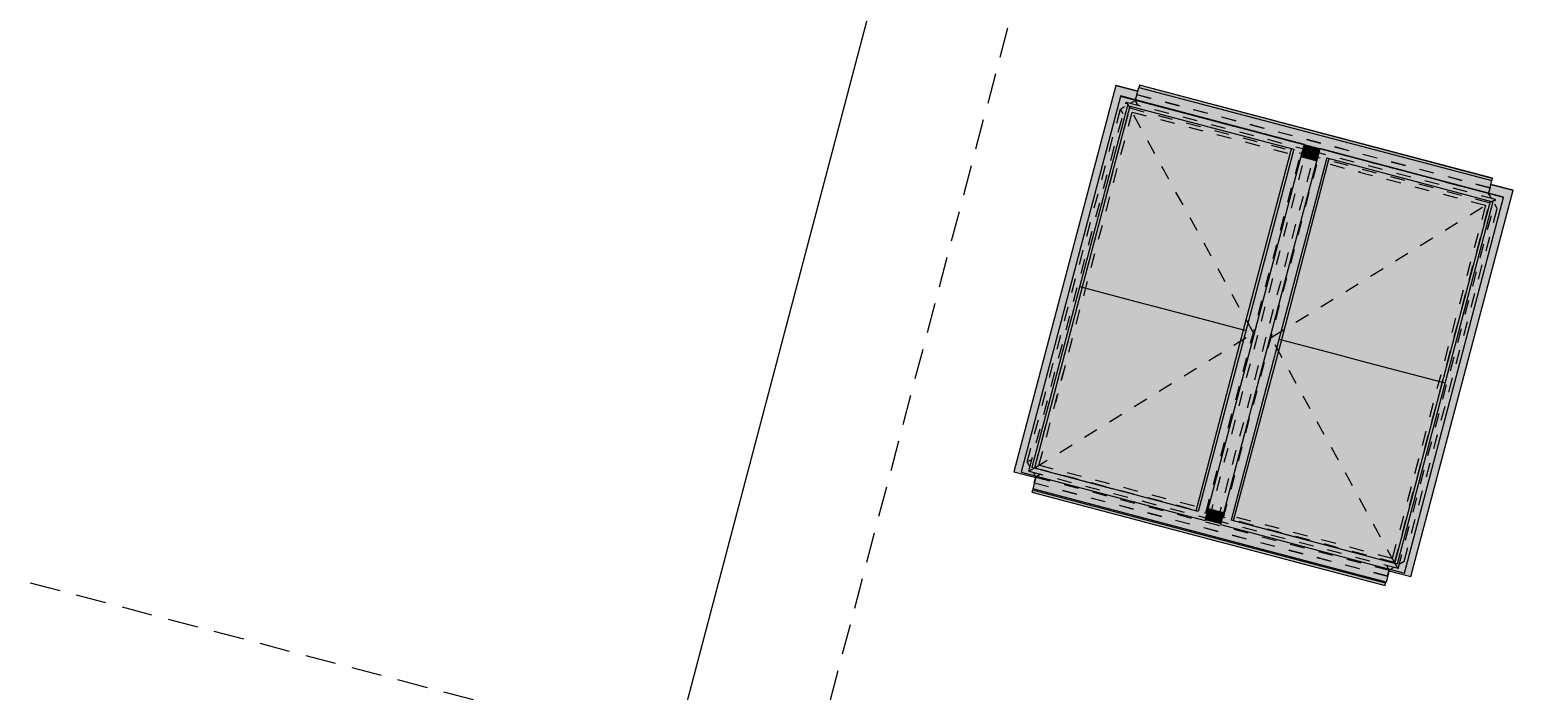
# Model space of a CAD drawing. Header units: millimetres. Extents: x -176817 to 18864955, y -12996033 to 201123.
# Tile 47 of 256: x 61328 to 73707, y 34259 to 39686. Entities that reach past the tile are written whole.
import ezdxf
from ezdxf.enums import TextEntityAlignment as Align

# ---------------------------------------------------------------- set-up
doc = ezdxf.new("R2010")
doc.units = ezdxf.units.MM
doc.header["$MEASUREMENT"] = 0
doc.linetypes.add('Przerywana', pattern=[240, 120, -120])
doc.linetypes.add('Przerywana długa', pattern=[390, 250, -140])
for name, color, linetype in [('213-A Wymiarowanie wewnętrzne', 7, 'Continuous'), ('232-A Klapy oddymiające', 7, 'Continuous'), ('232-A Klapy oddymiające podkład', 7, 'Continuous'), ('410-K Osie', 7, 'Continuous')]:
    doc.layers.add(name, color=color, linetype=linetype)
doc.styles.add('STYL_AUTOMATYCZNY_4', font='arial.ttf')
doc.styles.add('STYL_AUTOMATYCZNY_8', font='ARIALN.TTF')
doc.dimstyles.new('STYL_AUTOMATYCZNY__3', dxfattribs={"dimtxt": 64.999998, "dimasz": 47.5, "dimexe": 0.18, "dimexo": 0.0625, "dimgap": 0, "dimtad": 1, "dimdec": 1, "dimlfac": 0.1, "dimzin": 0, "dimdsep": 46, "dimtxsty": 'STYL_AUTOMATYCZNY_4', "dimblk": 'ARROWHEAD_11', "dimblk1": 'ARROWHEAD_11', "dimblk2": 'ARROWHEAD_11', "dimcen": 0.09, "dimclrd": 30, "dimclre": 30, "dimclrt": 30, "dimazin": 0, "dimtfac": 1, "dimtdec": 4, "dimtmove": 0, "dimatfit": 3, "dimfxl": 0, "dimtolj": 1, "dimtzin": 0, "dimarcsym": 0})

# ---------------------------------------------------------------- blocks, each defined once
blk = doc.blocks.new('Klapa mcr_PROLIGHT_DVP[245]_2', base_point=(71453, 37215))
at = {"layer": '232-A Klapy oddymiające', "linetype": 'Continuous', "lineweight": 0, "true_color": 0xffffff}
for points in [[(70316, 39136), (70241, 39232), (69403, 36058), (69722, 37030), (69840, 37477), (70280, 39145)], [(69465, 36056), (70337, 39067), (70279, 39142)], [(70241, 39232), (70420, 39176), (70422, 39184)], [(70403, 39113), (70420, 39176), (70241, 39232), (70316, 39136)], [(70241, 39232), (70422, 39184), (70422, 39184), (70241, 39232)], [(70279, 39142), (71789, 38743), (70280, 39145)], [(70337, 39067), (71702, 38707), (70279, 39142)], [(71702, 38707), (71789, 38743), (70279, 39142)], [(71789, 38743), (71790, 38747), (70280, 39145)], [(73111, 38508), (70430, 39215), (70403, 39113), (70745, 39023)], [(70430, 39215), (73335, 38468), (70435, 39233)], [(70430, 39215), (73330, 38450), (73335, 38468)], [(70435, 39233), (73335, 38469), (70435, 39234)], [(73335, 38468), (73335, 38469), (70435, 39233)], [(69552, 36092), (70337, 39067), (69465, 36056)], [(69965, 37575), (70358, 39062), (70356, 39062), (70226, 38646), (69945, 37580)], [(69965, 37575), (70406, 37458), (70368, 39059), (70358, 39062)], [(70226, 38646), (70356, 39062), (70337, 39067)], [(70406, 37458), (71016, 38888), (70368, 39059)], [(71917, 38714), (73303, 38348), (73330, 38450), (73111, 38508), (70745, 39023), (71790, 38747), (71789, 38746), (71916, 38713)], [(71021, 38887), (71016, 38888), (70406, 37458), (70627, 37399)], [(70627, 37399), (70847, 37341), (71027, 38885), (71021, 38887)], [(70847, 37341), (71289, 37225), (71037, 38883), (71027, 38885)], [(71289, 37225), (71685, 38712), (71037, 38883)], [(71789, 38745), (71916, 38712), (71916, 38713), (71789, 38746)], [(71789, 38743), (70917, 35732), (70974, 35658)], [(71789, 38743), (71702, 38707), (70917, 35732), (71026, 36112)], [(71974, 38636), (71916, 38710), (71101, 35624)], [(71189, 35661), (71974, 38636), (71101, 35624)], [(71213, 36561), (71680, 37818), (71891, 38618), (71764, 38652)], [(71702, 38707), (71685, 38712), (71289, 37225), (71431, 37682)], [(71602, 37143), (71990, 38631), (71988, 38632), (71880, 38282), (71581, 37148)], [(72042, 37026), (72000, 38629), (71990, 38631), (71602, 37143)], [(71892, 38620), (71765, 38654), (71764, 38652), (71891, 38618)], [(71892, 38621), (71896, 38634), (71819, 38655), (71769, 38668), (71765, 38654)], [(71892, 38620), (71892, 38620), (71765, 38654), (71765, 38654)], [(71892, 38620), (71765, 38654), (71765, 38654), (71892, 38620)], [(71892, 38620), (71765, 38654), (71765, 38654), (71892, 38620)], [(71892, 38620), (71892, 38621), (71765, 38654), (71765, 38654)], [(71896, 38635), (71904, 38667), (71777, 38698), (71769, 38668)], [(71912, 38697), (71785, 38730), (71777, 38698), (71904, 38667)], [(71912, 38698), (71913, 38699), (71786, 38732), (71785, 38731)], [(71912, 38697), (71912, 38698), (71785, 38731), (71785, 38730)], [(71913, 38699), (71916, 38712), (71789, 38745), (71786, 38733), (71796, 38729)], [(71796, 38729), (71786, 38733), (71786, 38732)], [(71896, 38634), (71896, 38635), (71819, 38655)], [(71988, 38632), (71978, 38635), (71974, 38636), (71880, 38282)], [(71916, 38710), (73425, 38312), (71917, 38714)], [(71974, 38636), (73338, 38276), (71916, 38710)], [(73425, 38312), (71916, 38710), (73338, 38276)], [(73425, 38312), (73426, 38315), (71917, 38714)], [(72042, 37026), (72648, 38458), (72000, 38629)], [(72263, 36968), (72654, 38456), (72648, 38458), (72042, 37026)], [(72263, 36968), (72484, 36909), (72659, 38455), (72654, 38456)], [(72484, 36909), (72925, 36794), (72670, 38452), (72659, 38455)], [(72925, 36794), (73318, 38281), (72670, 38452)], [(73390, 38325), (73503, 38371), (73322, 38419), (73303, 38348)], [(73503, 38372), (73322, 38419), (73322, 38419), (73503, 38371)], [(72611, 35226), (73425, 38312), (72553, 35300)], [(72553, 35300), (73425, 38312), (73338, 38276)], [(72619, 35257), (72665, 35198), (73503, 38371), (73184, 37400), (72993, 36673)], [(73067, 37250), (73338, 38276), (73318, 38281), (72925, 36794)], [(73503, 38371), (73390, 38325), (73426, 38315), (73184, 37400)], [(71128, 35724), (71680, 37818), (71213, 36561), (71001, 35757)], [(71309, 37220), (71431, 37682), (71289, 37225)], [(69552, 36092), (69573, 36087), (69965, 37575), (69824, 37122)], [(70221, 35916), (69965, 37575), (69573, 36087), (69603, 36079)], [(69965, 37575), (69945, 37580), (69824, 37122)], [(70221, 35916), (70231, 35913), (70406, 37458), (69965, 37575)], [(70236, 35912), (70627, 37399), (70406, 37458), (70231, 35913)], [(70242, 35910), (70847, 37341), (70627, 37399), (70236, 35912)], [(70890, 35739), (70847, 37341), (70242, 35910)], [(70900, 35737), (71289, 37225), (70847, 37341), (70890, 35739)], [(71010, 36086), (71309, 37220), (71289, 37225), (70900, 35737), (70902, 35736)], [(71602, 37143), (71459, 36686), (71189, 35661), (71205, 35656)], [(71224, 35651), (71853, 35485), (71602, 37143), (71205, 35656)], [(71602, 37143), (71581, 37148), (71459, 36686)], [(71863, 35482), (72042, 37026), (71602, 37143), (71853, 35485)], [(72946, 36788), (73067, 37250), (72925, 36794)], [(69580, 36491), (69722, 37030), (69403, 36058), (69473, 36087)], [(72263, 36968), (72042, 37026), (71863, 35482), (71869, 35481)], [(71874, 35480), (72484, 36909), (72263, 36968), (71869, 35481)], [(72522, 35309), (72484, 36909), (71874, 35480)], [(72532, 35306), (72925, 36794), (72484, 36909), (72522, 35309)], [(72665, 35726), (72946, 36788), (72925, 36794), (72532, 35306), (72534, 35306)], [(69585, 36011), (69588, 36024), (69465, 36056), (69473, 36087), (69403, 36058)], [(69465, 36056), (70974, 35658), (69552, 36092)], [(69552, 36092), (70974, 35658), (70917, 35732)], [(70917, 35732), (69552, 36092), (69552, 36092)], [(69560, 35917), (72460, 35152), (70051, 35902), (69588, 36024)], [(70917, 35732), (70900, 35737), (70890, 35739), (70231, 35913), (70221, 35916), (69564, 36089), (69603, 36079), (70917, 35732)], [(71010, 36086), (70902, 35736), (70917, 35732)], [(69553, 35890), (72452, 35125), (69557, 35908)], [(69557, 35908), (72457, 35142), (69560, 35917)], [(72457, 35142), (69557, 35908), (72452, 35125)], [(72457, 35142), (72460, 35152), (69560, 35917)], [(72488, 35259), (71101, 35624), (71103, 35631), (70976, 35664), (70974, 35658), (70051, 35902), (72460, 35152)], [(71103, 35632), (71106, 35643), (70979, 35676), (70976, 35665)], [(71103, 35631), (71103, 35632), (70976, 35665), (70976, 35664)], [(71106, 35643), (71114, 35673), (70988, 35709), (70979, 35676)], [(71114, 35673), (71123, 35705), (70996, 35739), (70988, 35709)], [(71123, 35705), (71126, 35718), (70999, 35752), (70996, 35739), (71080, 35716)], [(71123, 35705), (71123, 35705), (70996, 35739), (70996, 35739)], [(71123, 35705), (70996, 35739), (70996, 35739), (71123, 35705)], [(71080, 35716), (70996, 35739), (70996, 35739)], [(71127, 35720), (71000, 35754), (70999, 35752), (71126, 35718)], [(70999, 35752), (71126, 35718), (71126, 35718), (70999, 35752)], [(71127, 35720), (71128, 35724), (71001, 35757), (71000, 35754)], [(71101, 35624), (72611, 35226), (71189, 35661)], [(72611, 35226), (72553, 35300), (71189, 35661)], [(72541, 35304), (72502, 35314), (71189, 35661), (71189, 35661)], [(72553, 35301), (72532, 35306), (72522, 35309), (71863, 35482), (71853, 35485), (71193, 35660), (72553, 35300)], [(72553, 35301), (72665, 35726), (72534, 35306)], [(72484, 35245), (72665, 35198), (72486, 35253)], [(72665, 35198), (72619, 35257), (72611, 35226), (72488, 35259), (72486, 35253)]]:
    blk.add_hatch(color=7, dxfattribs=at).paths.add_polyline_path(points)
at = {"layer": '232-A Klapy oddymiające', "color": 7, "linetype": 'Continuous', "lineweight": 0}
for p, q in [((70241, 39232), (69403, 36058)), ((70279, 39142), (69465, 36056)), ((70241, 39232), (70422, 39184)), ((70241, 39232), (70241, 39232)), ((70422, 39184), (70241, 39232)), ((70280, 39145), (70279, 39142)), ((71789, 38743), (70279, 39142)), ((71790, 38747), (70280, 39145)), ((70403, 39113), (70430, 39215)), ((70435, 39233), (70430, 39215)), ((70430, 39215), (73330, 38450)), ((73335, 38469), (70435, 39234)), ((70435, 39234), (70435, 39233)), ((73335, 38468), (70435, 39233)), ((70337, 39067), (69552, 36092)), ((70358, 39062), (69965, 37575)), ((70337, 39067), (71702, 38707)), ((71789, 38743), (71790, 38747)), ((71702, 38707), (70917, 35732)), ((70974, 35658), (71789, 38743)), ((71916, 38710), (71101, 35624)), ((71974, 38636), (71189, 35661)), ((71289, 37225), (71685, 38712)), ((71990, 38631), (71602, 37143)), ((71764, 38652), (71891, 38618)), ((71765, 38654), (71892, 38620)), ((71892, 38620), (71765, 38654)), ((71765, 38654), (71892, 38621)), ((71769, 38668), (71896, 38635)), ((71912, 38697), (71785, 38730)), ((71916, 38712), (71789, 38745)), ((71917, 38714), (71916, 38710)), ((73425, 38312), (71916, 38710)), ((73426, 38315), (71917, 38714)), ((71974, 38636), (73338, 38276)), ((73303, 38348), (73330, 38450)), ((73322, 38419), (73503, 38371)), ((73503, 38372), (73322, 38419)), ((73330, 38450), (73335, 38468)), ((73335, 38468), (73335, 38469)), ((73338, 38276), (72553, 35300)), ((72611, 35226), (73425, 38312)), ((72665, 35198), (73503, 38371)), ((72925, 36794), (73318, 38281)), ((73425, 38312), (73426, 38315)), ((73503, 38371), (73503, 38372)), ((69965, 37575), (69573, 36087)), ((69945, 37580), (69965, 37575)), ((69965, 37575), (70406, 37458)), ((70406, 37458), (70627, 37399)), ((70627, 37399), (70847, 37341)), ((70847, 37341), (71289, 37225)), ((70900, 35737), (71289, 37225)), ((71602, 37143), (71205, 35656)), ((71289, 37225), (71309, 37220)), ((71581, 37148), (71602, 37143)), ((71602, 37143), (72042, 37026)), ((72042, 37026), (72263, 36968)), ((72263, 36968), (72484, 36909)), ((72484, 36909), (72925, 36794)), ((72532, 35306), (72925, 36794)), ((72925, 36794), (72946, 36788)), ((69403, 36058), (69585, 36011)), ((69465, 36056), (70974, 35658)), ((70221, 35916), (69552, 36092)), ((70917, 35732), (69552, 36092)), ((69588, 36024), (69560, 35917)), ((69557, 35908), (69553, 35890)), ((69560, 35917), (69557, 35908)), ((72457, 35142), (69557, 35908)), ((72460, 35152), (69560, 35917)), ((69553, 35890), (72452, 35125)), ((70917, 35732), (70900, 35737)), ((70976, 35665), (71103, 35632)), ((70979, 35676), (71106, 35643)), ((70996, 35739), (71123, 35705)), ((70999, 35752), (71126, 35718)), ((71127, 35720), (71000, 35754)), ((71001, 35757), (71128, 35724)), ((71853, 35485), (71189, 35661)), ((72553, 35300), (71189, 35661)), ((71101, 35624), (72611, 35226)), ((72553, 35301), (72532, 35306)), ((72488, 35259), (72460, 35152)), ((72484, 35245), (72665, 35198)), ((72452, 35125), (72457, 35142)), ((72457, 35142), (72460, 35152))]:
    blk.add_line(p, q, dxfattribs=at)
blk = doc.blocks.new('*D3100')
at = {"layer": '213-A Wymiarowanie wewnętrzne', "linetype": 'Continuous', "lineweight": 200}
for points in [[(52261, 36313), (52262, 36308), (52264, 36304), (52269, 36301), (52273, 36300), (52278, 36301), (52282, 36304), (52285, 36308), (52286, 36313), (52285, 36318), (52282, 36322), (52278, 36325), (52273, 36325), (52269, 36325), (52264, 36322), (52262, 36318)], [(67054, 32409), (67055, 32405), (67058, 32400), (67062, 32398), (67067, 32397), (67072, 32398), (67076, 32400), (67078, 32405), (67079, 32409), (67078, 32414), (67076, 32418), (67072, 32421), (67067, 32422), (67062, 32421), (67058, 32418), (67055, 32414)]]:
    blk.add_hatch(color=30, dxfattribs=at).paths.add_polyline_path(points)
at = {"layer": '213-A Wymiarowanie wewnętrzne', "color": 30, "linetype": 'Continuous', "lineweight": 0}
for p, q in [((52270, 36301), (52261, 36268)), ((52285, 36358), (52277, 36325)), ((67055, 32413), (52285, 36310))]:
    blk.add_line(p, q, dxfattribs=at)
blk.add_circle((52273, 36313), 12.5, dxfattribs=at)
at = {"layer": '213-A Wymiarowanie wewnętrzne', "color": 30, "lineweight": 200, "insert": (59566, 34402), "char_height": 65, "attachment_point": 7, "rotation": 345.218, "style": 'STYL_AUTOMATYCZNY_4'}
blk.add_mtext('\\A1;{\\pql;\\fArial|b0|i0|c238|p0;\\W1.000000;1\xa0530}', dxfattribs=at)
blk = doc.blocks.new('ARROWHEAD_11')
at = {"color": 0, "linetype": 'Continuous', "lineweight": 0}
blk.add_line((0, 0), (-1, 0), dxfattribs=at)
at = {"color": 0, "linetype": 'Continuous', "lineweight": 0, "const_width": 0.25, "flags": 128}
blk.add_lwpolyline([(-0.125, 0, 1), (0.125, 0, 1)], format="xyb", close=True, dxfattribs=at)
blk = doc.blocks.new('*D3213')
at = {"layer": '213-A Wymiarowanie wewnętrzne', "linetype": 'Continuous', "lineweight": 200}
for points in [[(76203, 70158), (76204, 70153), (76206, 70149), (76210, 70146), (76215, 70145), (76220, 70146), (76224, 70149), (76227, 70153), (76228, 70158), (76227, 70163), (76224, 70167), (76220, 70169), (76215, 70170), (76210, 70169), (76206, 70167), (76204, 70163)], [(66686, 34092), (66687, 34088), (66690, 34084), (66694, 34081), (66698, 34080), (66703, 34081), (66707, 34084), (66710, 34088), (66711, 34092), (66710, 34097), (66707, 34101), (66703, 34104), (66698, 34105), (66694, 34104), (66690, 34101), (66687, 34097)]]:
    blk.add_hatch(color=30, dxfattribs=at).paths.add_polyline_path(points)
at = {"layer": '213-A Wymiarowanie wewnętrzne', "color": 30, "linetype": 'Continuous', "lineweight": 0}
for p, q in [((76212, 70146), (66702, 34104)), ((76170, 70170), (76203, 70161)), ((76227, 70155), (76260, 70146))]:
    blk.add_line(p, q, dxfattribs=at)
blk.add_circle((76215, 70158), 12.5, dxfattribs=at)
at = {"layer": '213-A Wymiarowanie wewnętrzne', "color": 30, "lineweight": 200, "insert": (71416, 52021), "char_height": 65, "attachment_point": 7, "rotation": 75.218, "style": 'STYL_AUTOMATYCZNY_4'}
blk.add_mtext('\\A1;{\\pql;\\fArial|b0|i0|c238|p0;\\W1.000000;3\xa0730}', dxfattribs=at)
blk = doc.blocks.new('*D3220')
at = {"layer": '213-A Wymiarowanie wewnętrzne', "linetype": 'Continuous', "lineweight": 200}
for points in [[(122642, 57904), (122643, 57899), (122646, 57895), (122650, 57892), (122654, 57891), (122659, 57892), (122663, 57895), (122666, 57899), (122667, 57904), (122666, 57909), (122663, 57913), (122659, 57915), (122654, 57916), (122650, 57915), (122646, 57913), (122643, 57909)], [(113125, 21838), (113126, 21833), (113129, 21829), (113133, 21827), (113138, 21826), (113142, 21827), (113146, 21829), (113149, 21833), (113150, 21838), (113149, 21843), (113146, 21847), (113142, 21850), (113138, 21851), (113133, 21850), (113129, 21847), (113126, 21843)]]:
    blk.add_hatch(color=30, dxfattribs=at).paths.add_polyline_path(points)
at = {"layer": '213-A Wymiarowanie wewnętrzne', "color": 30, "linetype": 'Continuous', "lineweight": 0}
for p, q in [((122651, 57892), (113141, 21850)), ((122609, 57916), (122642, 57907)), ((122666, 57901), (122700, 57892))]:
    blk.add_line(p, q, dxfattribs=at)
blk.add_circle((122654, 57904), 12.5, dxfattribs=at)
at = {"layer": '213-A Wymiarowanie wewnętrzne', "color": 30, "lineweight": 200, "insert": (117855, 39766), "char_height": 65, "attachment_point": 7, "rotation": 75.218, "style": 'STYL_AUTOMATYCZNY_4'}
blk.add_mtext('\\A1;{\\pql;\\fArial|b0|i0|c238|p0;\\W1.000000;3\xa0730}', dxfattribs=at)
blk = doc.blocks.new('*D3227')
at = {"layer": '213-A Wymiarowanie wewnętrzne', "linetype": 'Continuous', "lineweight": 200}
for points in [[(153564, 49744), (153565, 49739), (153568, 49735), (153572, 49733), (153577, 49732), (153582, 49733), (153586, 49735), (153589, 49739), (153589, 49744), (153589, 49749), (153586, 49753), (153582, 49756), (153577, 49757), (153572, 49756), (153568, 49753), (153565, 49749)], [(144048, 13679), (144049, 13674), (144051, 13670), (144055, 13667), (144060, 13666), (144065, 13667), (144069, 13670), (144072, 13674), (144073, 13679), (144072, 13683), (144069, 13687), (144065, 13690), (144060, 13691), (144055, 13690), (144051, 13687), (144049, 13683)]]:
    blk.add_hatch(color=30, dxfattribs=at).paths.add_polyline_path(points)
at = {"layer": '213-A Wymiarowanie wewnętrzne', "color": 30, "linetype": 'Continuous', "lineweight": 0}
for p, q in [((153574, 49732), (144063, 13691)), ((153532, 49756), (153565, 49747)), ((153589, 49741), (153622, 49732))]:
    blk.add_line(p, q, dxfattribs=at)
blk.add_circle((153577, 49744), 12.5, dxfattribs=at)
at = {"layer": '213-A Wymiarowanie wewnętrzne', "color": 30, "lineweight": 200, "insert": (148778, 31607), "char_height": 65, "attachment_point": 7, "rotation": 75.218, "style": 'STYL_AUTOMATYCZNY_4'}
blk.add_mtext('\\A1;{\\pql;\\fArial|b0|i0|c238|p0;\\W1.000000;3\xa0730}', dxfattribs=at)
blk = doc.blocks.new('*D3234')
at = {"layer": '213-A Wymiarowanie wewnętrzne', "linetype": 'Continuous', "lineweight": 200}
for points in [[(167575, 46047), (167576, 46042), (167578, 46038), (167582, 46036), (167587, 46035), (167592, 46036), (167596, 46038), (167599, 46042), (167600, 46047), (167599, 46052), (167596, 46056), (167592, 46059), (167587, 46060), (167582, 46059), (167578, 46056), (167576, 46052)], [(158058, 9982), (158059, 9977), (158062, 9973), (158066, 9970), (158070, 9969), (158075, 9970), (158079, 9973), (158082, 9977), (158083, 9982), (158082, 9986), (158079, 9990), (158075, 9993), (158070, 9994), (158066, 9993), (158062, 9990), (158059, 9986)]]:
    blk.add_hatch(color=30, dxfattribs=at).paths.add_polyline_path(points)
at = {"layer": '213-A Wymiarowanie wewnętrzne', "color": 30, "linetype": 'Continuous', "lineweight": 0}
blk.add_line((167584, 46035), (158074, 9994), dxfattribs=at)
at = {"layer": '213-A Wymiarowanie wewnętrzne', "color": 30, "lineweight": 200, "insert": (162788, 27910), "char_height": 65, "attachment_point": 7, "rotation": 75.218, "style": 'STYL_AUTOMATYCZNY_4'}
blk.add_mtext('\\A1;{\\pql;\\fArial|b0|i0|c238|p0;\\W1.000000;3\xa0730}', dxfattribs=at)
blk = doc.blocks.new('Standardowy znacznik osi[629]_2', base_point=(84050, 95397))
at = {"layer": '410-K Osie', "color": 5, "linetype": 'Przerywana długa', "lineweight": 0}
blk.add_line((83284, 92496), (62258, 12814), dxfattribs=at)
at = {"layer": '410-K Osie', "color": 7, "lineweight": 0, "style": 'STYL_AUTOMATYCZNY_8'}
for tag, p in [('AC_MarkerText_1_0', (84103, 95566)), ('AC_MarkerText_1_1', (61482, 9841))]:
    blk.add_attdef(tag, text='', height=100, rotation=345.218, dxfattribs=at).set_placement(p, align=Align.TOP_CENTER)
blk = doc.blocks.new('Standardowy znacznik osi[635]_2', base_point=(18833, 46361))
at = {"layer": '410-K Osie', "color": 5, "linetype": 'Przerywana długa', "lineweight": 0}
blk.add_line((21734, 45595), (255738, -16152), dxfattribs=at)
at = {"layer": '410-K Osie', "color": 7, "lineweight": 0, "style": 'STYL_AUTOMATYCZNY_8'}
for tag, p in [('AC_MarkerText_1_0', (18733, 46441)), ('AC_MarkerText_1_1', (258781, -16901))]:
    blk.add_attdef(tag, text='', height=100, rotation=345.218, dxfattribs=at).set_placement(p, align=Align.TOP_CENTER)

msp = doc.modelspace()

# ---------------------------------------------------------------- linework, layer by layer
at = {"layer": '232-A Klapy oddymiające podkład', "color": 7, "linetype": 'Przerywana', "lineweight": 0}
for p, q in [((70414.41, 39157.27), (70401.65, 39108.92)), ((70414.09, 39156.06), (73314.79, 38390.64)), ((70414.41, 39157.27), (73315.11, 38391.85)), ((69514.02, 36137.04), (70279.45, 39037.75)), ((69527.68, 36063.15), (70327.78, 39095.28)), ((69576.56, 36091.62), (70356.25, 39046.4)), ((70279.45, 39037.75), (70313.62, 39057.65)), ((70302.27, 38998.57), (70279.45, 39037.75)), ((70327.78, 39095.28), (71809.96, 38704.17)), ((70327.78, 39095.28), (70356.25, 39046.4)), ((70356.25, 39046.4), (71761.08, 38675.7)), ((70362.5, 39086.12), (70401.65, 39108.92)), ((73302.36, 38343.5), (70401.65, 39108.92)), ((70424.46, 39069.77), (70401.65, 39108.92)), ((70981.39, 35720.92), (71761.08, 38675.7)), ((71009.86, 35672.04), (71809.96, 38704.17)), ((71077.61, 35654.16), (71877.71, 38686.29)), ((71126.49, 35682.63), (71906.18, 38637.41)), ((71761.08, 38675.7), (71809.96, 38704.17)), ((71873.45, 38670.14), (71805.7, 38688.02)), ((71873.77, 38671.35), (71806.01, 38689.22)), ((73359.88, 38295.18), (71877.71, 38686.29)), ((71906.18, 38637.41), (71877.71, 38686.29)), ((73311, 38266.71), (71906.18, 38637.41)), ((72253.94, 38516.73), (72235.98, 38521.47)), ((72253.94, 38516.73), (72253.99, 38516.72)), ((72336.91, 38598.26), (72336.96, 38598.25)), ((73315.11, 38391.85), (73302.36, 38343.5)), ((72531.31, 35311.94), (73311, 38266.71)), ((72559.78, 35263.05), (73359.88, 38295.18)), ((73325.17, 38304.34), (73302.36, 38343.5)), ((73359.88, 38295.18), (73311, 38266.71)), ((73373.54, 38221.3), (73353.64, 38255.46)), ((72608.12, 35320.58), (73373.54, 38221.3)), ((69827.28, 36932.23), (69746.34, 36625.5)), ((69827.28, 36932.23), (69827.33, 36932.22)), ((69670.92, 36731.62), (69670.97, 36731.6)), ((69553.2, 36159.85), (69514.02, 36137.04)), ((72727.99, 36166.81), (72647.05, 35860.07)), ((72727.99, 36166.81), (72728.04, 36166.8)), ((69514.02, 36137.04), (69536.84, 36097.86)), ((69527.68, 36063.15), (69576.56, 36091.62)), ((69527.68, 36063.15), (71009.86, 35672.04)), ((69562.39, 36053.99), (69585.2, 36014.83)), ((69576.56, 36091.62), (70981.39, 35720.92)), ((69624.36, 36037.64), (69585.2, 36014.83)), ((69572.44, 35966.49), (69585.2, 36014.83)), ((69572.44, 35966.49), (72473.14, 35201.07)), ((69572.76, 35967.7), (72473.46, 35202.28)), ((69585.2, 36014.83), (72485.91, 35249.41)), ((72765.01, 35915.16), (72765.06, 35915.15)), ((72647.56, 35862.01), (72647.61, 35861.99)), ((70981.39, 35720.92), (71009.86, 35672.04)), ((71081.55, 35669.11), (71013.8, 35686.99)), ((71081.87, 35670.32), (71014.12, 35688.2)), ((71126.49, 35682.63), (71077.61, 35654.16)), ((72559.78, 35263.05), (71077.61, 35654.16)), ((72531.31, 35311.94), (71126.49, 35682.63)), ((72697.98, 35661.12), (72698.02, 35661.11)), ((71488.52, 35616.02), (71470.55, 35620.76)), ((71472.49, 35620.25), (71472.53, 35620.24)), ((71488.52, 35616.02), (71488.57, 35616.01)), ((71520.46, 35504.17), (71520.51, 35504.15)), ((72463.11, 35288.56), (72485.91, 35249.41)), ((72559.78, 35263.05), (72531.31, 35311.94)), ((72608.12, 35320.58), (72568.94, 35297.77)), ((72473.14, 35201.07), (72485.91, 35249.41)), ((72525.07, 35272.21), (72485.91, 35249.41))]:
    msp.add_line(p, q, dxfattribs=at)
for points in [[(69576.56, 36091.62), (71371.23, 37198.31), (70356.25, 39046.4)], [(72531.31, 35311.94), (71516.33, 37160.02), (73311, 38266.71)]]:
    msp.add_lwpolyline(points, dxfattribs=at)
msp.add_lwpolyline([(70376.14, 39012.23), (73276.85, 38246.81), (72511.43, 35346.1), (69610.72, 36111.52)], close=True, dxfattribs=at)

# ---------------------------------------------------------------- block references
at = {"layer": '232-A Klapy oddymiające', "color": 7, "linetype": 'Continuous', "lineweight": 0}
msp.add_blockref('Klapa mcr_PROLIGHT_DVP[245]_2', (71453.22, 37214.95), dxfattribs=at)
at = {"layer": '410-K Osie', "color": 5, "linetype": 'Continuous', "lineweight": 0}
for name, p in [('Standardowy znacznik osi[629]_2', (84049.68, 95396.64)), ('Standardowy znacznik osi[635]_2', (18832.93, 46360.88))]:
    msp.add_blockref(name, p, dxfattribs=at)

# ---------------------------------------------------------------- dimensions: what is measured, and where the dimension line sits
at = {"layer": '213-A Wymiarowanie wewnętrzne', "color": 30, "linetype": 'Continuous', "lineweight": 200}
for base, p1, p2, angle, picture, middle, turn in [((66698.34, 34092.39), (77651.76, 69778.81), (68134.99, 33713.3), 255.218034, '*D3213', (71412.73, 52136.72), 75.218034), ((113137.57, 21838.26), (77651.76, 69778.81), (68134.99, 33713.3), 255.218034, '*D3220', (117851.96, 39882.59), 75.218034), ((144060.19, 13678.56), (77651.76, 69778.81), (68134.99, 33713.3), 255.218034, '*D3227', (148774.58, 31722.89), 75.218034), ((158070.47, 9981.6), (77651.76, 69778.81), (68134.99, 33713.3), 255.218034, '*D3234', (162784.86, 28025.93), 75.218034), ((52273.32, 36313), (67279.56, 33215.07), (52485.93, 37118.73), 165.218034, '*D3100', (59681.7, 34405.17), 345.218034)]:
    dim = msp.add_linear_dim(base=base, p1=p1, p2=p2, angle=angle, dimstyle='STYL_AUTOMATYCZNY__3', dxfattribs=at)
    dim.commit()
    dim.dimension.update_dxf_attribs({"geometry": picture, "text_midpoint": middle, "dimtype": 160, "text_rotation": turn})

doc.saveas('drawing.dxf')
